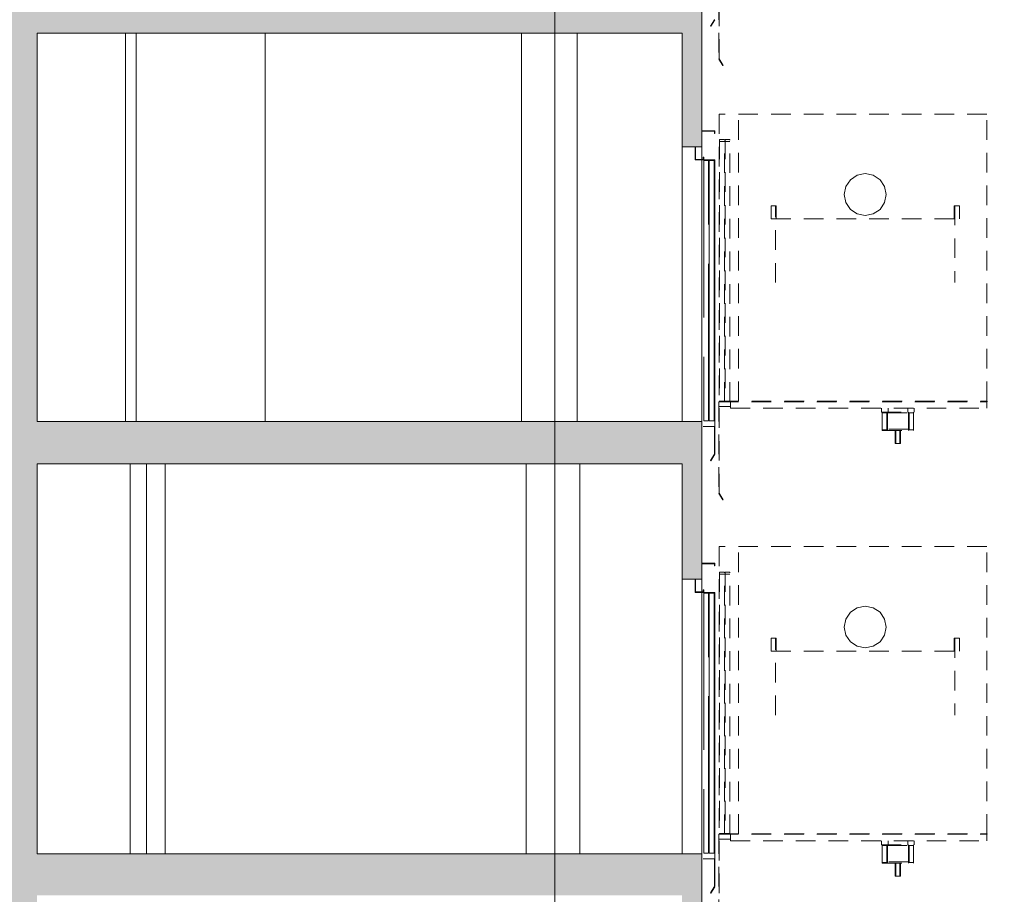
# Paper-space layout 'A-15 INWENTARYZACJA - PRZEKRÓJ' of a CAD drawing. Header units: millimetres. Extents: x 0 to 594, y 0 to 550.
# Tile 30 of 62: x 171 to 247, y 324 to 391. Entities that reach past the tile are written whole.
import ezdxf
from ezdxf.xclip import XClip

# ---------------------------------------------------------------- set-up
doc = ezdxf.new("R2010")
doc.units = ezdxf.units.MM
doc.header["$MEASUREMENT"] = 0
doc.header["$XCLIPFRAME"] = 0
for name, pattern in [('ACAD_ISO02W100', [15, 12, -3]), ('DASHDOTX2', [1000, 500, -250, 0, -250]), ('Przer. długie kreski', [2.5, 1.5, -1])]:
    doc.linetypes.add(name, pattern=pattern)
for name, color, linetype, lineweight, true_color in [('A_osie_Nr_pióra__16', 7, 'Continuous', 5, 0x0f0f0f), ('A_winda_Nr_pióra__10', 7, 'Continuous', 13, 0x4b4b4b), ('A_ściany_Nr_pióra__9', 7, 'Continuous', 13, 0xadadad)]:
    doc.layers.add(name, color=color, linetype=linetype, lineweight=lineweight, true_color=true_color)
doc.layers.add('A_podrys', color=7, linetype='Continuous')
doc.layers.add('A_strop_Nr_pióra__1', color=7, linetype='Continuous', lineweight=20)
doc.layers.add('A_ściany_Nr_pióra__1', color=7, linetype='Continuous', lineweight=20)

# ---------------------------------------------------------------- blocks, each defined once
blk = doc.blocks.new('Rysunek_2_2', base_point=(-1563.001, -181.131))
at = {"linetype": 'Continuous', "lineweight": 0, "true_color": 0x000000}
h = blk.add_hatch(color=18, dxfattribs=at)
h.paths.add_polyline_path([(78.971, 521.258), (82.471, 521.258), (82.471, 526.771), (144.471, 526.771), (144.471, 492.058), (128.571, 492.058), (128.571, 487.833), (144.178, 487.833), (144.178, 485.033), (148.171, 485.033), (148.171, 458.833), (128.921, 458.833), (128.921, 459.335), (129.071, 459.335), (129.071, 460.335), (125.881, 460.335), (125.881, 460.838), (126.031, 460.838), (126.031, 461.838), (122.841, 461.838), (122.841, 462.34), (122.991, 462.34), (122.991, 463.34), (119.801, 463.34), (119.801, 463.842), (119.951, 463.842), (119.951, 464.842), (116.761, 464.842), (116.761, 465.345), (116.911, 465.345), (116.911, 466.345), (113.721, 466.345), (113.721, 466.847), (113.871, 466.847), (113.871, 467.847), (110.681, 467.847), (110.681, 468.349), (110.831, 468.349), (110.831, 469.349), (107.641, 469.349), (107.641, 469.851), (107.791, 469.851), (107.791, 470.851), (104.601, 470.851), (104.601, 471.354), (104.751, 471.354), (104.751, 472.354), (101.561, 472.354), (101.561, 472.856), (101.711, 472.856), (101.711, 473.856), (98.521, 473.856), (98.521, 474.358), (98.671, 474.358), (98.671, 475.358), (95.471, 475.358), (82.471, 475.358), (82.471, 472.158), (98.571, 472.158), (131.1, 456.083), (143.951, 456.083), (143.951, 452.033), (147.971, 452.033), (147.971, 425.983), (128.521, 425.983), (128.521, 426.467), (128.671, 426.467), (128.671, 427.467), (125.541, 427.467), (125.541, 427.951), (125.691, 427.951), (125.691, 428.951), (122.561, 428.951), (122.561, 429.435), (122.711, 429.435), (122.711, 430.435), (119.581, 430.435), (119.581, 430.92), (119.731, 430.92), (119.731, 431.92), (116.601, 431.92), (116.601, 432.404), (116.751, 432.404), (116.751, 433.404), (113.621, 433.404), (113.621, 433.888), (113.771, 433.888), (113.771, 434.888), (110.641, 434.888), (110.641, 435.372), (110.791, 435.372), (110.791, 436.372), (107.661, 436.372), (107.661, 436.856), (107.811, 436.856), (107.811, 437.856), (104.681, 437.856), (104.681, 438.34), (104.831, 438.34), (104.831, 439.34), (101.701, 439.34), (101.701, 439.824), (101.851, 439.824), (101.851, 440.824), (98.721, 440.824), (98.721, 441.308), (98.871, 441.308), (98.871, 442.308), (98.321, 442.308), (82.471, 442.308), (82.471, 439.308), (98.4, 439.308), (130.728, 423.208), (144.291, 423.208), (144.291, 419.148), (147.671, 419.148), (147.671, 393.008), (128.121, 393.008), (128.121, 393.522), (128.271, 393.522), (128.271, 394.522), (125.181, 394.522), (125.181, 395.035), (125.331, 395.035), (125.331, 396.035), (122.241, 396.035), (122.241, 396.549), (122.391, 396.549), (122.391, 397.549), (119.301, 397.549), (119.301, 398.063), (119.451, 398.063), (119.451, 399.063), (116.361, 399.063), (116.361, 399.576), (116.511, 399.576), (116.511, 400.576), (113.421, 400.576), (113.421, 401.09), (113.571, 401.09), (113.571, 402.09), (110.481, 402.09), (110.481, 402.604), (110.631, 402.604), (110.631, 403.604), (107.541, 403.604), (107.541, 404.117), (107.691, 404.117), (107.691, 405.117), (104.601, 405.117), (104.601, 405.631), (104.751, 405.631), (104.751, 406.631), (101.661, 406.631), (101.661, 407.145), (101.811, 407.145), (101.811, 408.145), (98.721, 408.145), (98.721, 408.658), (98.871, 408.658), (98.871, 409.658), (95.671, 409.658), (82.471, 409.658), (82.471, 406.408), (98.817, 406.408), (131.205, 389.733), (143.851, 389.733), (143.851, 385.843), (147.471, 385.843), (147.471, 359.733), (128.121, 359.733), (128.121, 360.245), (128.271, 360.245), (128.271, 361.245), (125.091, 361.245), (125.091, 361.756), (125.241, 361.756), (125.241, 362.756), (122.061, 362.756), (122.061, 363.267), (122.211, 363.267), (122.211, 364.267), (119.031, 364.267), (119.031, 364.779), (119.181, 364.779), (119.181, 365.779), (116.001, 365.779), (116.001, 366.29), (116.151, 366.29), (116.151, 367.29), (112.971, 367.29), (112.971, 367.801), (113.121, 367.801), (113.121, 368.801), (109.941, 368.801), (109.941, 369.313), (110.091, 369.313), (110.091, 370.313), (106.911, 370.313), (106.911, 370.824), (107.061, 370.824), (107.061, 371.824), (103.881, 371.824), (103.881, 372.335), (104.031, 372.335), (104.031, 373.335), (100.851, 373.335), (100.851, 373.847), (101.001, 373.847), (101.001, 374.847), (97.821, 374.847), (97.821, 375.358), (97.971, 375.358), (97.971, 376.358), (94.771, 376.358), (82.471, 376.358), (82.471, 373.208), (97.746, 373.208), (130.725, 356.758), (144.201, 356.758), (144.201, 353.088), (148.071, 353.088), (148.071, 326.658), (128.521, 326.658), (128.521, 327.154), (128.671, 327.154), (128.671, 328.154), (125.521, 328.154), (125.521, 328.649), (125.671, 328.649), (125.671, 329.649), (122.521, 329.649), (122.521, 330.145), (122.671, 330.145), (122.671, 331.145), (119.521, 331.145), (119.521, 331.64), (119.671, 331.64), (119.671, 332.64), (116.521, 332.64), (116.521, 333.135), (116.671, 333.135), (116.671, 334.135), (113.521, 334.135), (113.521, 334.631), (113.671, 334.631), (113.671, 335.631), (110.521, 335.631), (110.521, 336.126), (110.671, 336.126), (110.671, 337.126), (107.521, 337.126), (107.521, 337.622), (107.671, 337.622), (107.671, 338.622), (104.521, 338.622), (104.521, 339.117), (104.671, 339.117), (104.671, 340.117), (101.521, 340.117), (101.521, 340.613), (101.671, 340.613), (101.671, 341.613), (98.521, 341.613), (98.521, 342.108), (98.671, 342.108), (98.671, 343.108), (95.471, 343.108), (82.471, 343.108), (82.471, 340.108), (98.177, 340.108), (131.528, 323.483), (144.014, 323.483), (144.014, 319.913), (147.971, 319.913), (147.971, 293.683), (147.771, 293.683), (128.421, 293.683), (128.421, 294.185), (128.571, 294.185), (128.571, 295.185), (125.441, 295.185), (125.441, 295.688), (125.591, 295.688), (125.591, 296.688), (122.461, 296.688), (122.461, 297.19), (122.611, 297.19), (122.611, 298.19), (119.481, 298.19), (119.481, 298.692), (119.631, 298.692), (119.631, 299.692), (116.501, 299.692), (116.501, 300.195), (116.651, 300.195), (116.651, 301.195), (113.521, 301.195), (113.521, 301.697), (113.671, 301.697), (113.671, 302.697), (110.541, 302.697), (110.541, 303.199), (110.691, 303.199), (110.691, 304.199), (107.561, 304.199), (107.561, 304.701), (107.711, 304.701), (107.711, 305.701), (104.581, 305.701), (104.581, 306.204), (104.731, 306.204), (104.731, 307.204), (101.601, 307.204), (101.601, 307.706), (101.751, 307.706), (101.751, 308.706), (98.621, 308.706), (98.621, 309.208), (98.771, 309.208), (98.771, 310.208), (95.571, 310.208), (82.471, 310.208), (82.471, 307.008), (98.657, 307.008), (131.337, 290.533), (143.821, 290.533), (143.821, 286.843), (147.771, 286.843), (147.771, 260.633), (128.171, 260.633), (128.121, 260.633), (128.121, 261.099), (128.271, 261.099), (128.271, 262.099), (125.161, 262.099), (125.161, 262.565), (125.311, 262.565), (125.311, 263.565), (122.201, 263.565), (122.201, 264.031), (122.351, 264.031), (122.351, 265.031), (119.241, 265.031), (119.241, 265.497), (119.391, 265.497), (119.391, 266.497), (116.281, 266.497), (116.281, 266.963), (116.431, 266.963), (116.431, 267.963), (113.321, 267.963), (113.321, 268.429), (113.471, 268.429), (113.471, 269.429), (110.361, 269.429), (110.361, 269.895), (110.511, 269.895), (110.511, 270.895), (107.401, 270.895), (107.401, 271.36), (107.551, 271.36), (107.551, 272.36), (104.441, 272.36), (104.441, 272.826), (104.591, 272.826), (104.591, 273.826), (101.481, 273.826), (101.481, 274.292), (101.631, 274.292), (101.631, 275.292), (98.521, 275.292), (98.521, 275.758), (98.671, 275.758), (98.671, 276.758), (95.471, 276.758), (82.471, 276.758), (82.471, 273.908), (97.936, 273.908), (129.941, 258.058), (144.279, 258.058), (144.279, 254.058), (148.071, 254.058), (148.171, 254.058), (148.171, 227.858), (148.071, 227.858), (128.821, 227.858), (128.821, 228.317), (128.971, 228.317), (128.971, 229.317), (125.791, 229.317), (125.791, 229.776), (125.941, 229.776), (125.941, 230.776), (122.761, 230.776), (122.761, 231.235), (122.911, 231.235), (122.911, 232.235), (119.731, 232.235), (119.731, 232.695), (119.881, 232.695), (119.881, 233.695), (116.701, 233.695), (116.701, 234.154), (116.851, 234.154), (116.851, 235.154), (113.671, 235.154), (113.671, 235.613), (113.821, 235.613), (113.821, 236.613), (110.641, 236.613), (110.641, 237.072), (110.791, 237.072), (110.791, 238.072), (107.611, 238.072), (107.611, 238.531), (107.761, 238.531), (107.761, 239.531), (104.581, 239.531), (104.581, 239.99), (104.731, 239.99), (104.731, 240.99), (101.551, 240.99), (101.551, 241.449), (101.701, 241.449), (101.701, 242.449), (98.521, 242.449), (98.521, 242.908), (98.671, 242.908), (98.671, 243.908), (95.471, 243.908), (82.471, 243.908), (82.471, 257.508), (80.778, 257.508), (80.778, 257.458), (79.778, 257.458), (79.778, 257.508), (78.971, 257.508), (78.971, 128.858), (78.971, 108.706), (172.701, 108.706), (223.521, 108.706), (304.19, 108.706), (545.864, 108.706), (545.864, 212.647), (540.844, 212.647), (540.844, 210.897), (524.894, 210.897), (524.894, 211.43), (525.044, 211.43), (525.044, 212.43), (521.953, 212.43), (521.953, 212.963), (522.103, 212.963), (522.103, 213.963), (519.012, 213.963), (519.012, 214.496), (519.162, 214.496), (519.162, 215.496), (516.071, 215.496), (516.071, 216.029), (516.221, 216.029), (516.221, 217.029), (513.13, 217.029), (513.13, 217.562), (513.28, 217.562), (513.28, 218.562), (510.189, 218.562), (510.189, 219.095), (510.339, 219.095), (510.339, 220.095), (507.248, 220.095), (507.248, 220.628), (507.398, 220.628), (507.398, 221.628), (504.307, 221.628), (504.307, 222.161), (504.457, 222.161), (504.457, 223.161), (501.366, 223.161), (501.366, 223.694), (501.516, 223.694), (501.516, 224.694), (498.425, 224.694), (498.425, 225.226), (498.575, 225.226), (498.575, 226.226), (495.849, 226.226), (495.484, 226.226), (495.484, 226.759), (495.634, 226.759), (495.634, 227.759), (495.554, 227.759), (477.104, 227.759), (477.104, 254.109), (479.494, 254.109), (479.494, 257.939), (494.161, 257.939), (524.302, 242.503), (527.184, 241.027), (540.844, 241.027), (540.844, 243.977), (524.714, 243.977), (524.714, 244.505), (524.864, 244.505), (524.864, 245.505), (521.731, 245.505), (521.731, 246.033), (521.881, 246.033), (521.881, 247.033), (518.748, 247.033), (518.748, 247.56), (518.898, 247.56), (518.898, 248.56), (515.765, 248.56), (515.765, 249.088), (515.915, 249.088), (515.915, 250.088), (512.782, 250.088), (512.782, 250.616), (512.932, 250.616), (512.932, 251.616), (509.799, 251.616), (509.799, 252.144), (509.949, 252.144), (509.949, 253.144), (506.816, 253.144), (506.816, 253.671), (506.966, 253.671), (506.966, 254.671), (503.833, 254.671), (503.833, 255.199), (503.983, 255.199), (503.983, 256.199), (500.85, 256.199), (500.85, 256.727), (501, 256.727), (501, 257.727), (497.867, 257.727), (497.867, 258.255), (498.017, 258.255), (498.017, 259.255), (495.067, 259.255), (494.884, 259.255), (494.884, 259.782), (495.034, 259.782), (495.034, 260.782), (494.924, 260.782), (494.774, 260.782), (491.904, 260.782), (476.524, 260.782), (476.494, 260.782), (476.494, 287.012), (478.924, 287.012), (478.924, 290.882), (494.18, 290.882), (524.493, 275.514), (528.116, 273.677), (540.844, 273.677), (540.844, 276.987), (527.733, 276.987), (524.904, 276.987), (524.904, 277.513), (525.054, 277.513), (525.054, 278.513), (521.894, 278.513), (521.894, 279.039), (522.044, 279.039), (522.044, 280.039), (518.884, 280.039), (518.884, 280.565), (519.034, 280.565), (519.034, 281.565), (515.874, 281.565), (515.874, 282.091), (516.024, 282.091), (516.024, 283.091), (512.864, 283.091), (512.864, 283.617), (513.014, 283.617), (513.014, 284.617), (509.854, 284.617), (509.854, 285.143), (510.004, 285.143), (510.004, 286.143), (506.844, 286.143), (506.844, 286.669), (506.994, 286.669), (506.994, 287.669), (503.834, 287.669), (503.834, 288.195), (503.984, 288.195), (503.984, 289.195), (500.824, 289.195), (500.824, 289.721), (500.974, 289.721), (500.974, 290.721), (497.814, 290.721), (497.814, 291.247), (497.964, 291.247), (497.964, 292.247), (494.804, 292.247), (494.804, 292.271), (494.804, 292.773), (494.954, 292.773), (494.954, 293.773), (494.924, 293.773), (494.454, 293.773), (476.824, 293.773), (476.824, 319.773), (478.994, 319.773), (478.994, 323.723), (495.855, 323.723), (524.618, 308.913), (528.086, 307.127), (540.844, 307.127), (540.844, 310.427), (524.954, 310.427), (524.954, 310.959), (525.104, 310.959), (525.104, 311.959), (521.98, 311.959), (521.98, 312.49), (522.13, 312.49), (522.13, 313.49), (519.006, 313.49), (519.006, 314.021), (519.156, 314.021), (519.156, 315.021), (516.032, 315.021), (516.032, 315.553), (516.182, 315.553), (516.182, 316.553), (513.058, 316.553), (513.058, 317.084), (513.208, 317.084), (513.208, 318.084), (510.084, 318.084), (510.084, 318.615), (510.234, 318.615), (510.234, 319.615), (507.11, 319.615), (507.11, 320.147), (507.26, 320.147), (507.26, 321.147), (504.136, 321.147), (504.136, 321.678), (504.286, 321.678), (504.286, 322.678), (501.162, 322.678), (501.162, 323.21), (501.312, 323.21), (501.312, 324.21), (498.188, 324.21), (498.188, 324.741), (498.338, 324.741), (498.338, 325.741), (495.214, 325.741), (495.214, 325.759), (495.214, 326.272), (495.364, 326.272), (495.364, 327.272), (494.884, 327.272), (492.234, 327.272), (476.744, 327.272), (476.744, 353.502), (479.104, 353.502), (479.104, 357.272), (494.171, 357.272), (524.472, 342.222), (527.824, 340.557), (540.844, 340.557), (540.844, 343.717), (524.834, 343.717), (524.834, 344.21), (524.984, 344.21), (524.984, 345.21), (521.828, 345.21), (521.828, 345.703), (521.978, 345.703), (521.978, 346.703), (518.822, 346.703), (518.822, 347.196), (518.972, 347.196), (518.972, 348.196), (515.816, 348.196), (515.816, 348.689), (515.966, 348.689), (515.966, 349.689), (512.81, 349.689), (512.81, 350.182), (512.96, 350.182), (512.96, 351.182), (509.804, 351.182), (509.804, 351.676), (509.954, 351.676), (509.954, 352.676), (506.798, 352.676), (506.798, 353.169), (506.948, 353.169), (506.948, 354.169), (503.792, 354.169), (503.792, 354.662), (503.942, 354.662), (503.942, 355.662), (503.693, 355.662), (500.786, 355.662), (500.786, 356.155), (500.936, 356.155), (500.936, 357.155), (500.69, 357.155), (497.78, 357.155), (497.78, 357.648), (497.93, 357.648), (497.93, 358.648), (497.687, 358.648), (495.09, 358.648), (494.774, 358.648), (494.774, 359.141), (494.924, 359.141), (494.924, 360.141), (476.674, 360.141), (476.674, 386.401), (478.894, 386.401), (478.894, 389.901), (495.646, 389.901), (524.664, 375.537), (528.34, 373.717), (540.844, 373.717), (540.844, 377.057), (524.974, 377.057), (524.974, 377.542), (525.124, 377.542), (525.124, 378.542), (521.974, 378.542), (521.974, 379.027), (522.124, 379.027), (522.124, 380.027), (518.974, 380.027), (518.974, 380.512), (519.124, 380.512), (519.124, 381.512), (515.974, 381.512), (515.974, 381.997), (516.124, 381.997), (516.124, 382.997), (512.974, 382.997), (512.974, 383.482), (513.124, 383.482), (513.124, 384.482), (509.974, 384.482), (509.974, 384.967), (510.124, 384.967), (510.124, 385.967), (506.974, 385.967), (506.974, 386.452), (507.124, 386.452), (507.124, 387.452), (503.974, 387.452), (503.974, 387.937), (504.124, 387.937), (504.124, 388.937), (500.974, 388.937), (500.974, 389.422), (501.124, 389.422), (501.124, 390.422), (497.974, 390.422), (497.974, 390.907), (498.124, 390.907), (498.124, 391.907), (494.974, 391.907), (494.974, 392.392), (495.124, 392.392), (495.124, 393.392), (476.594, 393.392), (476.594, 419.552), (478.984, 419.552), (478.984, 423.322), (494.208, 423.322), (524.534, 408.57), (528.158, 406.807), (540.844, 406.807), (540.844, 410.087), (524.844, 410.087), (524.844, 410.563), (524.994, 410.563), (524.994, 411.563), (521.81, 411.563), (521.81, 412.039), (521.96, 412.039), (521.96, 413.039), (518.776, 413.039), (518.776, 413.515), (518.926, 413.515), (518.926, 414.515), (515.742, 414.515), (515.742, 414.991), (515.892, 414.991), (515.892, 415.991), (512.708, 415.991), (512.708, 416.467), (512.858, 416.467), (512.858, 417.467), (509.674, 417.467), (509.674, 417.943), (509.824, 417.943), (509.824, 418.943), (506.64, 418.943), (506.64, 419.419), (506.79, 419.419), (506.79, 420.419), (503.606, 420.419), (503.606, 420.895), (503.756, 420.895), (503.756, 421.895), (500.572, 421.895), (500.572, 422.37), (500.722, 422.37), (500.722, 423.37), (497.538, 423.37), (497.538, 423.846), (497.688, 423.846), (497.688, 424.846), (494.504, 424.846), (494.504, 425.322), (494.654, 425.322), (494.654, 426.322), (476.524, 426.322), (476.524, 452.452), (478.296, 452.452), (478.296, 456.352), (494.145, 456.352), (527.939, 439.877), (540.844, 439.877), (540.844, 442.957), (525.044, 442.957), (525.044, 443.423), (525.194, 443.423), (525.194, 444.423), (522.038, 444.423), (522.038, 444.888), (522.188, 444.888), (522.188, 445.888), (519.032, 445.888), (519.032, 446.354), (519.182, 446.354), (519.182, 447.354), (516.026, 447.354), (516.026, 447.819), (516.176, 447.819), (516.176, 448.819), (513.02, 448.819), (513.02, 449.285), (513.17, 449.285), (513.17, 450.285), (510.014, 450.285), (510.014, 450.75), (510.164, 450.75), (510.164, 451.75), (507.008, 451.75), (507.008, 452.215), (507.158, 452.215), (507.158, 453.215), (504.002, 453.215), (504.002, 453.681), (504.152, 453.681), (504.152, 454.681), (500.996, 454.681), (500.996, 455.146), (501.146, 455.146), (501.146, 456.146), (497.99, 456.146), (497.99, 456.612), (498.14, 456.612), (498.14, 457.612), (494.984, 457.612), (494.984, 458.077), (495.134, 458.077), (495.134, 459.077), (476.554, 459.077), (476.554, 485.297), (478.654, 485.297), (478.654, 488.687), (540.844, 488.687), (540.844, 485.317), (545.864, 485.317), (545.864, 508.739), (540.844, 508.739), (540.844, 506.896), (346.273, 506.896), (346.273, 532.459), (344.115, 532.459), (344.115, 530.095), (82.471, 530.095), (82.471, 532.459), (78.971, 532.459)])
h.paths.add_polyline_path([(95.471, 211.358), (82.471, 211.358), (82.471, 241.358), (97.329, 241.358), (131.386, 224.958), (144.133, 224.958), (144.133, 221.358), (148.071, 221.358), (148.071, 194.858), (128.521, 194.858), (128.521, 195.358), (128.671, 195.358), (128.671, 196.358), (125.521, 196.358), (125.521, 196.858), (125.671, 196.858), (125.671, 197.858), (122.521, 197.858), (122.521, 198.358), (122.671, 198.358), (122.671, 199.358), (119.521, 199.358), (119.521, 199.858), (119.671, 199.858), (119.671, 200.858), (116.521, 200.858), (116.521, 201.358), (116.671, 201.358), (116.671, 202.358), (113.521, 202.358), (113.521, 202.858), (113.671, 202.858), (113.671, 203.858), (110.521, 203.858), (110.521, 204.358), (110.671, 204.358), (110.671, 205.358), (107.521, 205.358), (107.521, 205.858), (107.671, 205.858), (107.671, 206.858), (104.521, 206.858), (104.521, 207.358), (104.671, 207.358), (104.671, 208.358), (101.521, 208.358), (101.521, 208.858), (101.671, 208.858), (101.671, 209.858), (98.521, 209.858), (98.521, 210.358), (98.671, 210.358), (98.671, 211.358)], flags=0)
h.paths.add_polyline_path([(82.471, 145.158), (82.471, 175.258), (98.262, 175.258), (131.328, 158.558), (144.571, 158.558), (144.571, 155.088), (147.971, 155.088), (147.971, 128.858), (126.421, 128.858), (126.421, 129.488), (126.571, 129.488), (126.571, 130.488), (123.477, 130.488), (123.477, 131.118), (123.627, 131.118), (123.627, 132.118), (120.532, 132.118), (120.532, 132.748), (120.682, 132.748), (120.682, 133.748), (117.588, 133.748), (117.588, 134.378), (117.738, 134.378), (117.738, 135.378), (114.643, 135.378), (114.643, 136.008), (114.793, 136.008), (114.793, 137.008), (111.699, 137.008), (111.699, 137.638), (111.849, 137.638), (111.849, 138.638), (108.754, 138.638), (108.754, 139.268), (108.904, 139.268), (108.904, 140.268), (105.81, 140.268), (105.81, 140.898), (105.96, 140.898), (105.96, 141.898), (102.865, 141.898), (102.865, 142.528), (103.015, 142.528), (103.015, 143.528), (99.921, 143.528), (99.921, 144.158), (100.071, 144.158), (100.071, 145.158), (96.871, 145.158)], flags=0)
h.paths.add_polyline_path([(98.571, 178.358), (82.471, 178.358), (82.471, 208.858), (97.167, 208.858), (130.967, 191.958), (144.129, 191.958), (144.129, 188.388), (147.871, 188.388), (147.871, 161.858), (131.471, 161.858), (128.271, 161.858), (128.121, 161.858), (128.121, 162.358), (128.271, 162.358), (128.271, 163.358), (125.151, 163.358), (125.151, 163.858), (125.301, 163.858), (125.301, 164.858), (122.181, 164.858), (122.181, 165.358), (122.331, 165.358), (122.331, 166.358), (119.211, 166.358), (119.211, 166.858), (119.361, 166.858), (119.361, 167.858), (116.241, 167.858), (116.241, 168.358), (116.391, 168.358), (116.391, 169.358), (113.271, 169.358), (113.271, 169.858), (113.421, 169.858), (113.421, 170.858), (110.301, 170.858), (110.301, 171.358), (110.451, 171.358), (110.451, 172.358), (107.331, 172.358), (107.331, 172.858), (107.481, 172.858), (107.481, 173.858), (104.361, 173.858), (104.361, 174.358), (104.511, 174.358), (104.511, 175.358), (101.391, 175.358), (101.391, 175.858), (101.541, 175.858), (101.541, 176.858), (98.421, 176.858), (98.421, 177.358), (98.571, 177.358)], flags=0)
h.paths.add_polyline_path([(150.524, 494.366), (170.201, 494.366), (170.201, 116.835), (150.524, 116.835)], flags=0)
h.paths.add_polyline_path([(172.701, 496.906), (150.524, 496.906), (150.524, 507.797), (150.524, 526.771), (195.183, 526.771), (195.183, 496.906)], flags=0)
h.paths.add_polyline_path([(172.701, 224.871), (222.021, 224.871), (222.021, 215.858), (223.521, 215.858), (223.521, 227.858), (172.701, 227.858), (172.701, 257.637), (222.021, 257.637), (222.021, 248.858), (223.521, 248.858), (223.521, 260.633), (172.701, 260.633), (172.701, 290.657), (222.021, 290.657), (222.021, 281.633), (223.521, 281.633), (223.521, 293.683), (172.701, 293.683), (172.701, 323.677), (222.021, 323.677), (222.021, 314.683), (223.521, 314.683), (223.521, 326.858), (172.701, 326.858), (172.701, 356.697), (222.021, 356.697), (222.021, 347.858), (223.521, 347.858), (223.521, 359.933), (172.701, 359.933), (172.701, 389.633), (222.021, 389.633), (222.021, 380.933), (223.521, 380.933), (223.521, 393.158), (172.701, 393.158), (172.701, 422.653), (222.021, 422.653), (222.021, 414.158), (223.521, 414.158), (223.521, 426.133), (172.701, 426.133), (172.701, 455.673), (222.021, 455.673), (222.021, 447.133), (223.521, 447.133), (223.521, 458.833), (172.701, 458.833), (172.701, 488.693), (222.021, 488.693), (222.021, 479.833), (223.521, 479.833), (223.521, 494.535), (251.6, 494.535), (251.6, 116.835), (223.521, 116.835), (223.521, 128.858), (172.701, 128.858), (172.701, 158.494), (222.021, 158.494), (222.021, 149.858), (223.521, 149.858), (223.521, 161.858), (172.701, 161.858), (172.701, 191.682), (222.021, 191.682), (222.021, 182.858), (223.521, 182.858), (223.521, 194.858), (172.701, 194.858)], flags=0)
h.paths.add_polyline_path([(196.183, 496.906), (196.183, 526.771), (211.83, 526.771), (211.83, 522.206), (215.555, 522.206), (215.555, 526.771), (277.7, 526.771), (277.7, 522.206), (281.341, 522.206), (281.341, 526.771), (330.073, 526.771), (343.402, 526.771), (343.402, 520.253), (344.306, 520.253), (344.306, 491.91), (330.073, 491.91), (308.338, 491.91), (308.338, 496.906), (302.69, 496.906), (223.521, 496.906), (222.021, 496.906)], flags=0)
h.paths.add_polyline_path([(252.986, 194.858), (252.986, 221.358), (256.744, 221.358), (256.744, 224.268), (276.249, 224.268), (276.249, 221.358), (280.601, 221.358), (280.601, 215.858), (282.33, 215.858), (282.33, 227.858), (253.1, 227.858), (253.1, 254.133), (255.965, 254.133), (255.965, 257.043), (276.56, 257.043), (276.56, 254.133), (280.531, 254.133), (280.531, 248.858), (282.33, 248.858), (282.33, 260.633), (253.1, 260.633), (253.1, 286.843), (255.62, 286.843), (255.62, 290.033), (276.43, 290.033), (276.43, 286.843), (280.911, 286.843), (280.911, 281.633), (282.33, 281.633), (282.33, 293.683), (253.1, 293.683), (253.1, 319.913), (255.56, 319.913), (255.56, 323.193), (276.41, 323.193), (276.41, 319.913), (280.781, 319.913), (280.781, 314.683), (282.33, 314.683), (282.33, 326.858), (253.1, 326.858), (253.1, 353.088), (255.85, 353.088), (255.85, 356.348), (276.87, 356.348), (276.87, 353.088), (280.771, 353.088), (280.771, 347.858), (282.33, 347.858), (282.33, 359.933), (253.1, 359.933), (253.1, 385.843), (255.8, 385.843), (255.8, 389.443), (276.57, 389.443), (276.57, 385.843), (280.771, 385.843), (280.771, 380.933), (282.33, 380.933), (282.33, 393.158), (253.1, 393.158), (253.1, 419.148), (255.377, 419.148), (255.377, 423.278), (277.092, 423.278), (277.092, 419.148), (280.851, 419.148), (280.851, 414.158), (282.33, 414.158), (282.33, 426.133), (253.1, 426.133), (253.1, 451.983), (255.98, 451.983), (255.98, 456.083), (276.881, 456.083), (276.86, 451.983), (280.851, 451.983), (280.851, 447.133), (282.33, 447.133), (282.33, 458.833), (253.1, 458.833), (253.1, 485.003), (255.966, 485.003), (255.966, 488.143), (276.82, 488.143), (276.82, 485.003), (280.951, 485.003), (280.951, 479.833), (282.33, 479.833), (282.33, 494.535), (302.69, 494.535), (302.69, 116.835), (282.33, 116.835), (282.33, 128.858), (253.1, 128.858), (253.1, 155.358), (255.659, 155.358), (255.659, 158.458), (277.1, 158.458), (277.1, 155.358), (280.751, 155.358), (280.751, 149.858), (282.33, 149.858), (282.33, 161.858), (253.1, 161.858), (253.1, 188.358), (255.71, 188.358), (255.71, 191.268), (276.58, 191.268), (276.58, 188.358), (280.69, 188.358), (280.69, 182.858), (282.33, 182.858), (282.33, 194.858)], flags=0)
h.paths.add_polyline_path([(304.19, 158.737), (455.374, 158.737), (455.374, 128.858), (304.19, 128.858)], flags=0)
h.paths.add_polyline_path([(304.19, 323.831), (474.634, 323.831), (474.634, 293.683), (304.19, 293.683)], flags=0)
h.paths.add_polyline_path([(304.19, 224.831), (474.634, 224.831), (474.634, 194.858), (304.19, 194.858)], flags=0)
h.paths.add_polyline_path([(304.19, 458.833), (304.19, 488.842), (474.634, 488.842), (474.634, 458.833)], flags=0)
h.paths.add_polyline_path([(304.19, 290.656), (474.634, 290.656), (474.634, 260.633), (304.19, 260.633)], flags=0)
h.paths.add_polyline_path([(474.634, 393.158), (304.19, 393.158), (304.19, 423.106), (474.634, 423.106)], flags=0)
h.paths.add_polyline_path([(304.19, 356.906), (474.634, 356.906), (474.634, 326.858), (304.19, 326.858)], flags=0)
h.paths.add_polyline_path([(304.19, 161.658), (304.19, 191.831), (474.634, 191.831), (474.634, 161.658), (455.374, 161.658)], flags=0)
h.paths.add_polyline_path([(304.19, 227.858), (304.19, 257.606), (474.634, 257.606), (474.634, 227.858)], flags=0)
h.paths.add_polyline_path([(304.19, 426.133), (304.19, 455.806), (474.634, 455.806), (474.634, 426.133)], flags=0)
h.paths.add_polyline_path([(304.19, 359.933), (304.19, 390.131), (474.634, 390.131), (474.634, 360.141), (474.634, 359.933)], flags=0)
h.paths.add_polyline_path([(349.328, 491.91), (349.328, 503.872), (540.844, 503.872), (540.844, 491.91), (474.634, 491.91)], flags=0)
h.paths.add_polyline_path([(540.844, 129.007), (456.874, 129.007), (456.874, 158.737), (474.634, 158.737), (474.634, 155.257), (479.284, 155.257), (479.284, 158.737), (495.613, 158.737), (516.724, 148.936), (518.578, 148.076), (518.578, 147.553), (540.844, 147.553)], flags=0)
h.paths.add_polyline_path([(477.024, 188.328), (479.355, 188.328), (479.355, 192.081), (494.25, 192.081), (524.526, 177.003), (528.16, 175.193), (540.844, 175.193), (540.844, 150.553), (519.727, 150.553), (516.954, 150.553), (516.954, 151.941), (513.964, 151.941), (513.964, 153.329), (510.974, 153.329), (510.974, 154.717), (507.984, 154.717), (507.984, 156.106), (504.994, 156.106), (504.994, 157.494), (502.004, 157.494), (502.004, 158.882), (499.014, 158.882), (499.014, 160.27), (496.024, 160.27), (496.024, 161.658), (494.834, 161.658), (477.024, 161.658)], flags=0)
h.paths.add_polyline_path([(477.104, 220.828), (479.254, 220.828), (479.254, 224.558), (495.439, 224.558), (524.46, 209.432), (525.678, 208.797), (526.72, 208.797), (540.844, 208.797), (540.844, 178.537), (527.761, 178.537), (525.004, 178.537), (525.004, 179.014), (525.154, 179.014), (525.154, 180.014), (522.017, 180.014), (522.017, 180.49), (522.167, 180.49), (522.167, 181.49), (519.03, 181.49), (519.03, 181.967), (519.18, 181.967), (519.18, 182.967), (516.043, 182.967), (516.043, 183.443), (516.193, 183.443), (516.193, 184.443), (513.056, 184.443), (513.056, 184.919), (513.206, 184.919), (513.206, 185.919), (510.069, 185.919), (510.069, 186.396), (510.219, 186.396), (510.219, 187.396), (507.082, 187.396), (507.082, 187.872), (507.232, 187.872), (507.232, 188.872), (504.095, 188.872), (504.095, 189.349), (504.245, 189.349), (504.245, 190.349), (501.108, 190.349), (501.108, 190.825), (501.258, 190.825), (501.258, 191.825), (498.121, 191.825), (498.121, 192.302), (498.271, 192.302), (498.271, 193.302), (495.271, 193.302), (495.134, 193.302), (495.134, 193.778), (495.284, 193.778), (495.284, 194.778), (494.874, 194.778), (477.104, 194.778)], flags=0)
at = {"layer": 'A_osie_Nr_pióra__16', "color": 250, "linetype": 'DASHDOTX2', "lineweight": 5, "true_color": 0x0f0f0f}
blk.add_line((212.296, 501.211), (212.296, 142.962), dxfattribs=at)
at = {"layer": 'A_strop_Nr_pióra__1', "color": 7, "linetype": 'Continuous', "lineweight": 20}
for p, q in [((172.701, 389.633), (222.021, 389.633)), ((223.521, 380.933), (222.021, 380.933)), ((172.701, 359.933), (223.521, 359.933)), ((172.701, 356.697), (222.021, 356.697)), ((223.521, 347.858), (222.021, 347.858)), ((172.701, 326.858), (223.521, 326.858))]:
    blk.add_line(p, q, dxfattribs=at)
at = {"layer": 'A_winda_Nr_pióra__10', "color": 251, "linetype": 'Przer. długie kreski', "lineweight": 13, "true_color": 0x4b4b4b}
for p, q in [((224.821, 394.658), (224.821, 387.658)), ((224.851, 387.658), (224.851, 394.288)), ((224.821, 387.658), (224.851, 387.658)), ((224.849, 387.666), (224.823, 387.65)), ((224.823, 387.65), (225.123, 387.15)), ((225.149, 387.166), (224.849, 387.666)), ((225.123, 387.15), (225.149, 387.166)), ((245.321, 383.433), (224.841, 383.433)), ((224.841, 383.433), (224.841, 361.473)), ((226.321, 361.473), (226.321, 383.433)), ((245.321, 361.473), (245.321, 383.433)), ((224.881, 381.483), (224.881, 361.433)), ((225.251, 381.483), (224.881, 381.483)), ((225.251, 381.333), (224.881, 381.333)), ((225.251, 361.433), (225.251, 381.483)), ((225.301, 381.483), (225.301, 361.433)), ((225.671, 381.483), (225.301, 381.483)), ((225.671, 381.333), (225.301, 381.333)), ((225.671, 361.433), (225.671, 381.483)), ((235.409, 378.761), (234.89, 378.415)), ((236.021, 378.883), (235.409, 378.761)), ((236.633, 378.761), (236.021, 378.883)), ((237.152, 378.415), (236.633, 378.761)), ((234.89, 378.415), (234.543, 377.895)), ((237.499, 377.895), (237.152, 378.415)), ((234.543, 377.895), (234.421, 377.283)), ((234.421, 377.283), (234.543, 376.671)), ((237.621, 377.283), (237.499, 377.895)), ((237.499, 376.671), (237.621, 377.283)), ((234.543, 376.671), (234.89, 376.152)), ((237.152, 376.152), (237.499, 376.671)), ((229.221, 376.433), (228.821, 376.433)), ((228.821, 376.433), (228.821, 375.433)), ((229.171, 370.548), (229.171, 376.433)), ((229.221, 375.433), (229.221, 376.433)), ((234.89, 376.152), (235.409, 375.805)), ((235.409, 375.805), (236.021, 375.683)), ((236.021, 375.683), (236.633, 375.805)), ((236.633, 375.805), (237.152, 376.152)), ((243.221, 376.433), (242.821, 376.433)), ((242.821, 376.433), (242.821, 375.433)), ((242.871, 376.433), (242.871, 370.548)), ((243.221, 375.433), (243.221, 376.433)), ((228.821, 375.433), (243.221, 375.433)), ((224.821, 361.433), (245.336, 361.433)), ((224.821, 361.433), (224.821, 354.433)), ((224.841, 361.473), (245.336, 361.473)), ((224.881, 361.483), (225.251, 361.483)), ((225.301, 361.483), (225.671, 361.483)), ((225.706, 361.473), (225.706, 361.433)), ((225.721, 361.433), (225.721, 360.933)), ((226.306, 361.473), (226.306, 361.433)), ((245.306, 361.433), (245.306, 361.473)), ((245.321, 360.933), (245.321, 361.433)), ((245.336, 361.433), (245.336, 361.473)), ((224.821, 361.063), (225.721, 361.063)), ((224.851, 354.433), (224.851, 361.063)), ((225.721, 360.933), (245.321, 360.933)), ((237.271, 360.933), (237.271, 360.633)), ((237.771, 360.633), (237.771, 360.933)), ((239.271, 360.933), (239.271, 360.633)), ((239.771, 360.633), (239.771, 360.933)), ((237.271, 360.633), (239.771, 360.633)), ((237.321, 360.633), (237.321, 359.233)), ((237.321, 360.583), (237.671, 360.583)), ((237.671, 360.583), (237.671, 359.283)), ((237.721, 360.633), (237.721, 359.233)), ((237.721, 360.583), (239.321, 360.583)), ((239.321, 359.233), (239.321, 360.633)), ((239.371, 360.583), (239.721, 360.583)), ((239.371, 359.283), (239.371, 360.583)), ((239.721, 359.233), (239.721, 360.633)), ((237.671, 359.283), (237.321, 359.283)), ((237.321, 359.233), (239.721, 359.233)), ((239.321, 359.333), (237.721, 359.333)), ((238.321, 359.233), (238.321, 358.233)), ((238.371, 358.233), (238.371, 359.233)), ((238.671, 358.233), (238.671, 359.233)), ((238.721, 358.233), (238.721, 359.233)), ((239.721, 359.283), (239.371, 359.283)), ((238.321, 358.233), (238.721, 358.233)), ((224.821, 354.433), (224.851, 354.433)), ((224.849, 354.441), (224.823, 354.425)), ((224.823, 354.425), (225.123, 353.925)), ((225.149, 353.941), (224.849, 354.441)), ((225.123, 353.925), (225.149, 353.941)), ((245.321, 350.358), (224.841, 350.358)), ((224.841, 350.358), (224.841, 328.398)), ((226.321, 328.398), (226.321, 350.358)), ((245.321, 328.398), (245.321, 350.358)), ((224.881, 348.408), (224.881, 328.358)), ((225.251, 348.408), (224.881, 348.408)), ((225.251, 348.258), (224.881, 348.258)), ((225.251, 328.358), (225.251, 348.408)), ((225.301, 348.408), (225.301, 328.358)), ((225.671, 348.408), (225.301, 348.408)), ((225.671, 348.258), (225.301, 348.258)), ((225.671, 328.358), (225.671, 348.408)), ((235.409, 345.686), (234.89, 345.34)), ((236.021, 345.808), (235.409, 345.686)), ((236.633, 345.686), (236.021, 345.808)), ((237.152, 345.34), (236.633, 345.686)), ((234.89, 345.34), (234.543, 344.82)), ((237.499, 344.82), (237.152, 345.34)), ((234.543, 344.82), (234.421, 344.208)), ((234.421, 344.208), (234.543, 343.596)), ((237.621, 344.208), (237.499, 344.82)), ((237.499, 343.596), (237.621, 344.208)), ((229.221, 343.358), (228.821, 343.358)), ((228.821, 343.358), (228.821, 342.358)), ((229.171, 337.473), (229.171, 343.358)), ((229.221, 342.358), (229.221, 343.358)), ((234.543, 343.596), (234.89, 343.077)), ((237.152, 343.077), (237.499, 343.596)), ((243.221, 343.358), (242.821, 343.358)), ((242.821, 343.358), (242.821, 342.358)), ((242.871, 343.358), (242.871, 337.473)), ((243.221, 342.358), (243.221, 343.358)), ((234.89, 343.077), (235.409, 342.73)), ((235.409, 342.73), (236.021, 342.608)), ((236.021, 342.608), (236.633, 342.73)), ((236.633, 342.73), (237.152, 343.077)), ((228.821, 342.358), (243.221, 342.358)), ((224.821, 328.358), (245.336, 328.358)), ((224.821, 328.358), (224.821, 321.358)), ((224.841, 328.398), (245.336, 328.398)), ((224.881, 328.408), (225.251, 328.408)), ((225.301, 328.408), (225.671, 328.408)), ((225.706, 328.398), (225.706, 328.358)), ((225.721, 328.358), (225.721, 327.858)), ((226.306, 328.398), (226.306, 328.358)), ((245.306, 328.358), (245.306, 328.398)), ((245.321, 327.858), (245.321, 328.358)), ((245.336, 328.358), (245.336, 328.398)), ((224.821, 327.988), (225.721, 327.988)), ((224.851, 321.358), (224.851, 327.988)), ((225.721, 327.858), (245.321, 327.858)), ((237.271, 327.858), (237.271, 327.558)), ((237.271, 327.558), (239.771, 327.558)), ((237.321, 327.558), (237.321, 326.158)), ((237.721, 327.558), (237.721, 326.158)), ((237.771, 327.558), (237.771, 327.858)), ((239.271, 327.858), (239.271, 327.558)), ((239.321, 326.158), (239.321, 327.558)), ((239.721, 326.158), (239.721, 327.558)), ((239.771, 327.558), (239.771, 327.858)), ((237.321, 327.508), (237.671, 327.508)), ((237.671, 327.508), (237.671, 326.208)), ((237.721, 327.508), (239.321, 327.508)), ((239.371, 327.508), (239.721, 327.508)), ((239.371, 326.208), (239.371, 327.508)), ((237.671, 326.208), (237.321, 326.208)), ((237.321, 326.158), (239.721, 326.158)), ((239.321, 326.258), (237.721, 326.258)), ((238.321, 326.158), (238.321, 325.158)), ((238.371, 325.158), (238.371, 326.158)), ((238.671, 325.158), (238.671, 326.158)), ((238.721, 325.158), (238.721, 326.158)), ((239.721, 326.208), (239.371, 326.208)), ((238.321, 325.158), (238.721, 325.158))]:
    blk.add_line(p, q, dxfattribs=at)
at = {"layer": 'A_winda_Nr_pióra__10', "color": 251, "linetype": 'Continuous', "lineweight": 13, "true_color": 0x4b4b4b}
for p, q in [((224.493, 390.656), (224.193, 390.166)), ((224.193, 390.166), (224.219, 390.15)), ((224.219, 390.15), (224.519, 390.64)), ((224.519, 390.64), (224.493, 390.656)), ((223.521, 379.963), (223.521, 382.153)), ((224.521, 382.153), (223.521, 382.153)), ((223.521, 382.123), (224.491, 382.123)), ((224.491, 382.123), (224.491, 381.953)), ((224.491, 381.953), (224.521, 381.953)), ((224.521, 381.953), (224.521, 382.153)), ((223.021, 380.933), (223.021, 379.933)), ((223.051, 379.963), (223.051, 380.933)), ((224.521, 379.933), (223.021, 379.933)), ((223.641, 379.963), (223.051, 379.963)), ((223.671, 380.133), (223.641, 380.133)), ((223.641, 380.133), (223.641, 379.963)), ((223.671, 379.933), (223.671, 380.133)), ((224.091, 379.883), (224.091, 359.983)), ((224.461, 379.883), (224.091, 379.883)), ((224.461, 359.983), (224.461, 379.883)), ((224.521, 357.433), (224.521, 379.933)), ((224.091, 359.983), (224.461, 359.983)), ((223.621, 359.553), (224.521, 359.553)), ((224.491, 359.553), (224.491, 357.433)), ((224.493, 357.431), (224.193, 356.941)), ((224.193, 356.941), (224.219, 356.925)), ((224.219, 356.925), (224.519, 357.415)), ((224.491, 357.433), (224.521, 357.433)), ((224.519, 357.415), (224.493, 357.431)), ((223.521, 346.888), (223.521, 349.078)), ((224.521, 349.078), (223.521, 349.078)), ((223.521, 349.048), (224.491, 349.048)), ((224.491, 349.048), (224.491, 348.878)), ((224.491, 348.878), (224.521, 348.878)), ((224.521, 348.878), (224.521, 349.078)), ((223.021, 347.858), (223.021, 346.858)), ((223.051, 346.888), (223.051, 347.858)), ((224.521, 346.858), (223.021, 346.858)), ((223.641, 346.888), (223.051, 346.888)), ((223.671, 347.058), (223.641, 347.058)), ((223.641, 347.058), (223.641, 346.888)), ((223.671, 346.858), (223.671, 347.058)), ((224.091, 346.808), (224.091, 326.908)), ((224.461, 346.808), (224.091, 346.808)), ((224.461, 326.908), (224.461, 346.808)), ((224.521, 324.358), (224.521, 346.858)), ((224.091, 326.908), (224.461, 326.908)), ((223.621, 326.478), (224.521, 326.478)), ((224.491, 326.478), (224.491, 324.358)), ((224.493, 324.356), (224.193, 323.866)), ((224.193, 323.866), (224.219, 323.85)), ((224.219, 323.85), (224.519, 324.34)), ((224.491, 324.358), (224.521, 324.358)), ((224.519, 324.34), (224.493, 324.356))]:
    blk.add_line(p, q, dxfattribs=at)
at = {"layer": 'A_winda_Nr_pióra__10', "color": 251, "linetype": 'ACAD_ISO02W100', "lineweight": 13, "true_color": 0x4b4b4b}
for p, q in [((224.041, 379.883), (223.671, 379.883)), ((223.671, 379.883), (223.671, 359.983)), ((224.041, 359.983), (224.041, 379.883)), ((223.671, 359.983), (224.041, 359.983)), ((224.041, 346.808), (223.671, 346.808)), ((223.671, 346.808), (223.671, 326.908)), ((224.041, 326.908), (224.041, 346.808)), ((223.671, 326.908), (224.041, 326.908))]:
    blk.add_line(p, q, dxfattribs=at)
at = {"layer": 'A_ściany_Nr_pióra__1', "color": 7, "linetype": 'Continuous', "lineweight": 20}
for p, q in [((223.521, 393.158), (223.521, 380.933)), ((172.701, 389.633), (172.701, 359.933)), ((222.021, 389.633), (222.021, 380.933)), ((223.521, 359.933), (223.521, 347.858)), ((172.701, 356.697), (172.701, 326.858)), ((222.021, 356.697), (222.021, 347.858)), ((223.521, 326.858), (223.521, 314.683))]:
    blk.add_line(p, q, dxfattribs=at)
at = {"layer": 'A_ściany_Nr_pióra__9', "color": 253, "linetype": 'Continuous', "lineweight": 13, "true_color": 0xadadad}
for p, q in [((179.46, 389.633), (179.46, 359.933)), ((180.266, 389.633), (180.266, 359.933)), ((190.146, 389.633), (190.146, 359.933)), ((209.736, 389.633), (209.736, 359.933)), ((213.996, 389.633), (213.996, 359.933)), ((222.021, 380.933), (222.021, 359.933)), ((223.521, 379.963), (223.521, 359.933)), ((179.816, 356.697), (179.816, 326.858)), ((181.071, 356.697), (181.071, 326.858)), ((182.486, 356.697), (182.486, 326.858)), ((210.086, 356.697), (210.086, 326.858)), ((214.206, 356.697), (214.206, 326.858)), ((222.021, 347.858), (222.021, 326.858)), ((223.521, 346.888), (223.521, 326.858))]:
    blk.add_line(p, q, dxfattribs=at)

psp = doc.layouts.new('A-15 INWENTARYZACJA - PRZEKRÓJ')

# ---------------------------------------------------------------- block references
at = {"layer": 'A_podrys', "color": 37, "linetype": 'Continuous', "lineweight": 5, "true_color": 0x656532}
ref = psp.add_blockref('Rysunek_2_2', (-1563.001, -181.131), dxfattribs=at)
XClip(ref).set_block_clipping_path([(33.4137328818, 99.0731171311), (589.1, 545.1)])

doc.saveas('drawing.dxf')
